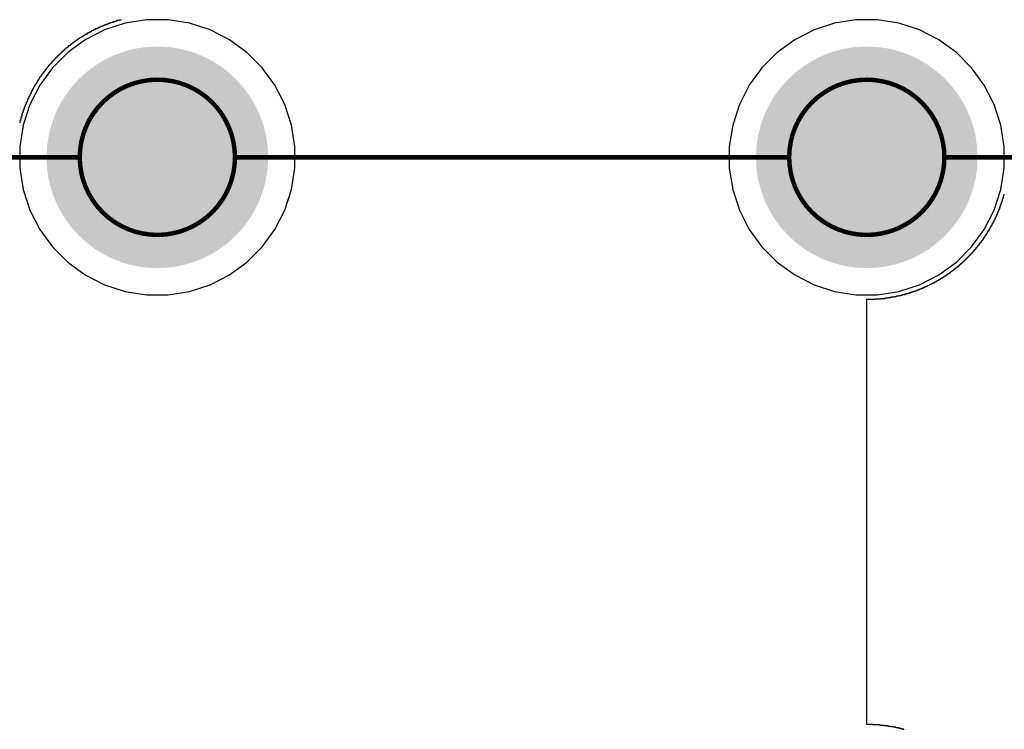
# Model space of a CAD drawing. Header units: inches. Extents: x 0 to 140, y 0 to 140.
# Tile 9 of 42: x 19 to 41, y 57 to 73. Entities that reach past the tile are written whole.
import ezdxf

# ---------------------------------------------------------------- set-up
doc = ezdxf.new("R2010")
doc.units = ezdxf.units.IN
for name, color, linetype in [('Board', 56, 'Continuous'), ('BOTTOM', 5, 'Continuous'), ('Bottom Solder', 6, 'Continuous'), ('Pad Holes', 156, 'Continuous'), ('TOP', 1, 'Continuous'), ('Top Solder', 216, 'Continuous')]:
    doc.layers.add(name, color=color, linetype=linetype)

msp = doc.modelspace()

# ---------------------------------------------------------------- hatches: boundary and pattern name
at = {"layer": 'BOTTOM'}
h = msp.add_hatch(color=5, dxfattribs=at)
edge = h.paths.add_edge_path()
edge.add_arc((22, 70), 1.5, 0, 360)
h = msp.add_hatch(color=5, dxfattribs=at)
edge = h.paths.add_edge_path()
edge.add_arc((38, 70), 1.5, 0, 360)
at = {"layer": 'Bottom Solder'}
h = msp.add_hatch(color=6, dxfattribs=at)
edge = h.paths.add_edge_path()
edge.add_arc((22, 70), 2.5, 0, 360)
h = msp.add_hatch(color=6, dxfattribs=at)
edge = h.paths.add_edge_path()
edge.add_arc((38, 70), 2.5, 0, 360)
at = {"layer": 'Pad Holes'}
h = msp.add_hatch(color=7, dxfattribs=at)
edge = h.paths.add_edge_path()
edge.add_arc((22, 70), 1.75, 0, 360)
h = msp.add_hatch(color=7, dxfattribs=at)
edge = h.paths.add_edge_path()
edge.add_arc((38, 70), 1.75, 0, 360)
at = {"layer": 'TOP'}
h = msp.add_hatch(color=1, dxfattribs=at)
edge = h.paths.add_edge_path()
edge.add_arc((22, 70), 1.5, 0, 360)
h = msp.add_hatch(color=1, dxfattribs=at)
edge = h.paths.add_edge_path()
edge.add_arc((38, 70), 1.5, 0, 360)
at = {"layer": 'Top Solder'}
h = msp.add_hatch(color=216, dxfattribs=at)
edge = h.paths.add_edge_path()
edge.add_arc((22, 70), 2.5, 0, 360)
h = msp.add_hatch(color=216, dxfattribs=at)
edge = h.paths.add_edge_path()
edge.add_arc((38, 70), 2.5, 0, 360)

# ---------------------------------------------------------------- linework, layer by layer
at = {"layer": 'Board'}
for points, const_width in [([(23.75, 70, 1), (20.25, 70, 1)], 0.1), ([(23.75, 70, 1), (20.25, 70, 1)], 0.1), ([(23.75, 70, 1), (20.25, 70, 1)], 0.1), ([(23.75, 70, 1), (20.25, 70, 1)], 0.1), ([(39.75, 70, 1), (36.25, 70, 1)], 0.1), ([(39.75, 70, 1), (36.25, 70, 1)], 0.1), ([(39.75, 70, 1), (36.25, 70, 1)], 0.1), ([(39.75, 70, 1), (36.25, 70, 1)], 0.1), ([(20.225, 70, 1), (20.275, 70, 1)], 0.05), ([(20.225, 70, 1), (20.275, 70, 1)], 0.05), ([(20.225, 70, 1), (20.275, 70, 1)], 0.05), ([(20.225, 70, 1), (20.275, 70, 1)], 0.05), ([(20.225, 70, 1), (20.275, 70, 1)], 0.05), ([(20.225, 70, 1), (20.275, 70, 1)], 0.05), ([(23.725, 70, 1), (23.775, 70, 1)], 0.05), ([(23.725, 70, 1), (23.775, 70, 1)], 0.05), ([(23.725, 70, 1), (23.775, 70, 1)], 0.05), ([(23.725, 70, 1), (23.775, 70, 1)], 0.05), ([(23.725, 70, 1), (23.775, 70, 1)], 0.05), ([(23.725, 70, 1), (23.775, 70, 1)], 0.05), ([(36.225, 70, 1), (36.275, 70, 1)], 0.05), ([(36.225, 70, 1), (36.275, 70, 1)], 0.05), ([(36.225, 70, 1), (36.275, 70, 1)], 0.05), ([(36.225, 70, 1), (36.275, 70, 1)], 0.05), ([(36.225, 70, 1), (36.275, 70, 1)], 0.05), ([(36.225, 70, 1), (36.275, 70, 1)], 0.05), ([(39.725, 70, 1), (39.775, 70, 1)], 0.05), ([(39.725, 70, 1), (39.775, 70, 1)], 0.05), ([(39.725, 70, 1), (39.775, 70, 1)], 0.05), ([(39.725, 70, 1), (39.775, 70, 1)], 0.05), ([(39.725, 70, 1), (39.775, 70, 1)], 0.05), ([(39.725, 70, 1), (39.775, 70, 1)], 0.05)]:
    msp.add_lwpolyline(points, format="xyb", close=True, dxfattribs=dict(at, const_width=const_width))
at = {"layer": 'Board', "const_width": 0.1}
for points in [[(7.75, 70), (20.25, 70)], [(7.75, 70), (20.25, 70)], [(23.75, 70), (36.25, 70)], [(23.75, 70), (36.25, 70)], [(39.75, 70), (52.25, 70)], [(39.75, 70), (52.25, 70)]]:
    msp.add_lwpolyline(points, dxfattribs=at)
at = {"layer": 'BOTTOM'}
for p, q in [((21.756, 73.1), (21.274, 73.023)), ((22.244, 73.1), (21.756, 73.1)), ((22.726, 73.023), (22.244, 73.1)), ((37.756, 73.1), (37.274, 73.023)), ((38.244, 73.1), (37.756, 73.1)), ((38.726, 73.023), (38.244, 73.1)), ((20.81, 72.873), (20.375, 72.651)), ((21.274, 73.023), (20.81, 72.873)), ((23.19, 72.873), (22.726, 73.023)), ((23.625, 72.651), (23.19, 72.873)), ((36.81, 72.873), (36.375, 72.651)), ((37.274, 73.023), (36.81, 72.873)), ((39.19, 72.873), (38.726, 73.023)), ((39.625, 72.651), (39.19, 72.873)), ((20.375, 72.651), (19.981, 72.364)), ((24.02, 72.364), (23.625, 72.651)), ((36.375, 72.651), (35.98, 72.364)), ((40.02, 72.364), (39.625, 72.651)), ((19.981, 72.364), (19.635, 72.019)), ((24.365, 72.019), (24.02, 72.364)), ((35.98, 72.364), (35.635, 72.019)), ((40.365, 72.019), (40.02, 72.364)), ((19.635, 72.019), (19.349, 71.624)), ((24.651, 71.624), (24.365, 72.019)), ((35.635, 72.019), (35.349, 71.624)), ((40.651, 71.624), (40.365, 72.019)), ((19.349, 71.624), (19.127, 71.19)), ((24.873, 71.19), (24.651, 71.624)), ((35.349, 71.624), (35.127, 71.19)), ((40.873, 71.19), (40.651, 71.624)), ((19.127, 71.19), (18.976, 70.726)), ((25.024, 70.726), (24.873, 71.19)), ((35.127, 71.19), (34.976, 70.726)), ((41.024, 70.726), (40.873, 71.19)), ((18.976, 70.726), (18.9, 70.244)), ((25.1, 70.244), (25.024, 70.726)), ((34.976, 70.726), (34.9, 70.244)), ((41.1, 70.244), (41.024, 70.726)), ((18.9, 70.244), (18.9, 69.756)), ((25.1, 69.756), (25.1, 70.244)), ((34.9, 70.244), (34.9, 69.756)), ((41.1, 69.756), (41.1, 70.244)), ((18.9, 69.756), (18.976, 69.274)), ((25.024, 69.274), (25.1, 69.756)), ((34.9, 69.756), (34.976, 69.274)), ((41.024, 69.274), (41.1, 69.756)), ((18.976, 69.274), (19.127, 68.81)), ((24.873, 68.81), (25.024, 69.274)), ((34.976, 69.274), (35.127, 68.81)), ((40.873, 68.81), (41.024, 69.274)), ((19.127, 68.81), (19.349, 68.375)), ((24.651, 68.375), (24.873, 68.81)), ((35.127, 68.81), (35.349, 68.375)), ((40.651, 68.375), (40.873, 68.81)), ((19.349, 68.375), (19.635, 67.98)), ((24.365, 67.98), (24.651, 68.375)), ((35.349, 68.375), (35.635, 67.98)), ((40.365, 67.98), (40.651, 68.375)), ((19.635, 67.98), (19.981, 67.635)), ((24.02, 67.635), (24.365, 67.98)), ((35.635, 67.98), (35.98, 67.635)), ((40.02, 67.635), (40.365, 67.98)), ((19.981, 67.635), (20.375, 67.348)), ((23.625, 67.348), (24.02, 67.635)), ((35.98, 67.635), (36.375, 67.348)), ((39.625, 67.348), (40.02, 67.635)), ((20.375, 67.348), (20.81, 67.127)), ((23.19, 67.127), (23.625, 67.348)), ((36.375, 67.348), (36.81, 67.127)), ((39.19, 67.127), (39.625, 67.348)), ((20.81, 67.127), (21.274, 66.976)), ((22.726, 66.976), (23.19, 67.127)), ((36.81, 67.127), (37.274, 66.976)), ((38.726, 66.976), (39.19, 67.127)), ((21.274, 66.976), (21.756, 66.9)), ((21.756, 66.9), (22.244, 66.9)), ((22.244, 66.9), (22.726, 66.976)), ((37.274, 66.976), (37.756, 66.9)), ((37.756, 66.9), (38.244, 66.9)), ((38.244, 66.9), (38.726, 66.976))]:
    msp.add_line(p, q, dxfattribs=at)
at = {"layer": 'Bottom Solder'}
for p, q in [((21.07, 73.064), (21.039, 73.064)), ((21.039, 73.064), (21.039, 73.053)), ((21.102, 73.074), (21.07, 73.074)), ((21.07, 73.074), (21.07, 73.064)), ((21.144, 73.085), (21.102, 73.085)), ((21.102, 73.085), (21.102, 73.074)), ((21.176, 73.095), (21.144, 73.095)), ((21.144, 73.095), (21.144, 73.085)), ((21.176, 73.106), (21.176, 73.095)), ((20.52, 72.841), (20.509, 72.841)), ((20.509, 72.841), (20.509, 72.831)), ((20.541, 72.852), (20.52, 72.852)), ((20.52, 72.852), (20.52, 72.841)), ((20.562, 72.863), (20.541, 72.863)), ((20.541, 72.863), (20.541, 72.852)), ((20.584, 72.873), (20.562, 72.873)), ((20.562, 72.873), (20.562, 72.863)), ((20.605, 72.884), (20.584, 72.884)), ((20.584, 72.884), (20.584, 72.873)), ((20.636, 72.894), (20.605, 72.894)), ((20.605, 72.894), (20.605, 72.884)), ((20.658, 72.905), (20.636, 72.905)), ((20.636, 72.905), (20.636, 72.894)), ((20.679, 72.916), (20.658, 72.916)), ((20.658, 72.916), (20.658, 72.905)), ((20.7, 72.926), (20.679, 72.926)), ((20.679, 72.926), (20.679, 72.916)), ((20.721, 72.937), (20.7, 72.937)), ((20.7, 72.937), (20.7, 72.926)), ((20.753, 72.947), (20.721, 72.947)), ((20.721, 72.947), (20.721, 72.937)), ((20.774, 72.958), (20.753, 72.958)), ((20.753, 72.958), (20.753, 72.947)), ((20.795, 72.968), (20.774, 72.968)), ((20.774, 72.968), (20.774, 72.958)), ((20.827, 72.979), (20.795, 72.979)), ((20.795, 72.979), (20.795, 72.968)), ((20.859, 72.99), (20.827, 72.99)), ((20.827, 72.99), (20.827, 72.979)), ((20.88, 73), (20.859, 73)), ((20.859, 73), (20.859, 72.99)), ((20.912, 73.011), (20.88, 73.011)), ((20.88, 73.011), (20.88, 73)), ((20.943, 73.021), (20.912, 73.021)), ((20.912, 73.021), (20.912, 73.011)), ((20.975, 73.032), (20.943, 73.032)), ((20.943, 73.032), (20.943, 73.021)), ((21.007, 73.043), (20.975, 73.043)), ((20.975, 73.043), (20.975, 73.032)), ((21.039, 73.053), (21.007, 73.053)), ((21.007, 73.053), (21.007, 73.043)), ((20.16, 72.619), (20.15, 72.619)), ((20.15, 72.619), (20.15, 72.609)), ((20.171, 72.63), (20.16, 72.63)), ((20.16, 72.63), (20.16, 72.619)), ((20.192, 72.64), (20.171, 72.64)), ((20.171, 72.64), (20.171, 72.63)), ((20.203, 72.651), (20.192, 72.651)), ((20.192, 72.651), (20.192, 72.64)), ((20.224, 72.662), (20.203, 72.662)), ((20.203, 72.662), (20.203, 72.651)), ((20.234, 72.672), (20.224, 72.672)), ((20.224, 72.672), (20.224, 72.662)), ((20.256, 72.683), (20.234, 72.683)), ((20.234, 72.683), (20.234, 72.672)), ((20.266, 72.693), (20.256, 72.693)), ((20.256, 72.693), (20.256, 72.683)), ((20.287, 72.704), (20.266, 72.704)), ((20.266, 72.704), (20.266, 72.693)), ((20.308, 72.715), (20.287, 72.715)), ((20.287, 72.715), (20.287, 72.704)), ((20.319, 72.725), (20.308, 72.725)), ((20.308, 72.725), (20.308, 72.715)), ((20.34, 72.736), (20.319, 72.736)), ((20.319, 72.736), (20.319, 72.725)), ((20.351, 72.746), (20.34, 72.746)), ((20.34, 72.746), (20.34, 72.736)), ((20.372, 72.757), (20.351, 72.757)), ((20.351, 72.757), (20.351, 72.746)), ((20.393, 72.767), (20.372, 72.767)), ((20.372, 72.767), (20.372, 72.757)), ((20.414, 72.778), (20.393, 72.778)), ((20.393, 72.778), (20.393, 72.767)), ((20.425, 72.789), (20.414, 72.789)), ((20.414, 72.789), (20.414, 72.778)), ((20.446, 72.799), (20.425, 72.799)), ((20.425, 72.799), (20.425, 72.789)), ((20.467, 72.81), (20.446, 72.81)), ((20.446, 72.81), (20.446, 72.799)), ((20.488, 72.82), (20.467, 72.82)), ((20.467, 72.82), (20.467, 72.81)), ((20.509, 72.831), (20.488, 72.831)), ((20.488, 72.831), (20.488, 72.82)), ((19.875, 72.397), (19.864, 72.397)), ((19.864, 72.397), (19.864, 72.386)), ((19.896, 72.408), (19.875, 72.408)), ((19.875, 72.408), (19.875, 72.397)), ((19.906, 72.418), (19.896, 72.418)), ((19.896, 72.418), (19.896, 72.408)), ((19.917, 72.429), (19.906, 72.429)), ((19.906, 72.429), (19.906, 72.418)), ((19.927, 72.439), (19.917, 72.439)), ((19.917, 72.439), (19.917, 72.429)), ((19.938, 72.45), (19.927, 72.45)), ((19.927, 72.45), (19.927, 72.439)), ((19.949, 72.461), (19.938, 72.461)), ((19.938, 72.461), (19.938, 72.45)), ((19.97, 72.471), (19.949, 72.471)), ((19.949, 72.471), (19.949, 72.461)), ((19.98, 72.482), (19.97, 72.482)), ((19.97, 72.482), (19.97, 72.471)), ((19.991, 72.492), (19.98, 72.492)), ((19.98, 72.492), (19.98, 72.482)), ((20.002, 72.503), (19.991, 72.503)), ((19.991, 72.503), (19.991, 72.492)), ((20.023, 72.513), (20.002, 72.513)), ((20.002, 72.513), (20.002, 72.503)), ((20.033, 72.524), (20.023, 72.524)), ((20.023, 72.524), (20.023, 72.513)), ((20.044, 72.535), (20.033, 72.535)), ((20.033, 72.535), (20.033, 72.524)), ((20.054, 72.545), (20.044, 72.545)), ((20.044, 72.545), (20.044, 72.535)), ((20.076, 72.556), (20.054, 72.556)), ((20.054, 72.556), (20.054, 72.545)), ((20.086, 72.566), (20.076, 72.566)), ((20.076, 72.566), (20.076, 72.556)), ((20.097, 72.577), (20.086, 72.577)), ((20.086, 72.577), (20.086, 72.566)), ((20.118, 72.588), (20.097, 72.588)), ((20.097, 72.588), (20.097, 72.577)), ((20.129, 72.598), (20.118, 72.598)), ((20.118, 72.598), (20.118, 72.588)), ((20.15, 72.609), (20.129, 72.609)), ((20.129, 72.609), (20.129, 72.598)), ((19.652, 72.175), (19.642, 72.175)), ((19.642, 72.175), (19.642, 72.164)), ((19.663, 72.185), (19.652, 72.185)), ((19.652, 72.185), (19.652, 72.175)), ((19.673, 72.196), (19.663, 72.196)), ((19.663, 72.196), (19.663, 72.185)), ((19.684, 72.207), (19.673, 72.207)), ((19.673, 72.207), (19.673, 72.196)), ((19.695, 72.217), (19.684, 72.217)), ((19.684, 72.217), (19.684, 72.207)), ((19.705, 72.228), (19.695, 72.228)), ((19.695, 72.228), (19.695, 72.217)), ((19.716, 72.238), (19.705, 72.238)), ((19.705, 72.238), (19.705, 72.228)), ((19.726, 72.249), (19.716, 72.249)), ((19.716, 72.249), (19.716, 72.238)), ((19.737, 72.259), (19.726, 72.259)), ((19.726, 72.259), (19.726, 72.249)), ((19.748, 72.27), (19.737, 72.27)), ((19.737, 72.27), (19.737, 72.259)), ((19.758, 72.281), (19.748, 72.281)), ((19.748, 72.281), (19.748, 72.27)), ((19.769, 72.291), (19.758, 72.291)), ((19.758, 72.291), (19.758, 72.281)), ((19.779, 72.302), (19.769, 72.302)), ((19.769, 72.302), (19.769, 72.291)), ((19.79, 72.312), (19.779, 72.312)), ((19.779, 72.312), (19.779, 72.302)), ((19.8, 72.323), (19.79, 72.323)), ((19.79, 72.323), (19.79, 72.312)), ((19.811, 72.334), (19.8, 72.334)), ((19.8, 72.334), (19.8, 72.323)), ((19.822, 72.344), (19.811, 72.344)), ((19.811, 72.344), (19.811, 72.334)), ((19.832, 72.355), (19.822, 72.355)), ((19.822, 72.355), (19.822, 72.344)), ((19.843, 72.365), (19.832, 72.365)), ((19.832, 72.365), (19.832, 72.355)), ((19.853, 72.376), (19.843, 72.376)), ((19.843, 72.376), (19.843, 72.365)), ((19.864, 72.386), (19.853, 72.386)), ((19.853, 72.386), (19.853, 72.376)), ((19.472, 71.963), (19.462, 71.963)), ((19.462, 71.963), (19.462, 71.942)), ((19.483, 71.974), (19.472, 71.974)), ((19.472, 71.974), (19.472, 71.963)), ((19.494, 71.984), (19.483, 71.984)), ((19.483, 71.984), (19.483, 71.974)), ((19.504, 72.005), (19.494, 72.005)), ((19.494, 72.005), (19.494, 71.984)), ((19.515, 72.016), (19.504, 72.016)), ((19.504, 72.016), (19.504, 72.005)), ((19.525, 72.027), (19.515, 72.027)), ((19.515, 72.027), (19.515, 72.016)), ((19.536, 72.037), (19.525, 72.037)), ((19.525, 72.037), (19.525, 72.027)), ((19.546, 72.058), (19.536, 72.058)), ((19.536, 72.058), (19.536, 72.037)), ((19.557, 72.069), (19.546, 72.069)), ((19.546, 72.069), (19.546, 72.058)), ((19.568, 72.08), (19.557, 72.08)), ((19.557, 72.08), (19.557, 72.069)), ((19.578, 72.09), (19.568, 72.09)), ((19.568, 72.09), (19.568, 72.08)), ((19.589, 72.101), (19.578, 72.101)), ((19.578, 72.101), (19.578, 72.09)), ((19.599, 72.111), (19.589, 72.111)), ((19.589, 72.111), (19.589, 72.101)), ((19.61, 72.122), (19.599, 72.122)), ((19.599, 72.122), (19.599, 72.111)), ((19.621, 72.143), (19.61, 72.143)), ((19.61, 72.143), (19.61, 72.122)), ((19.631, 72.154), (19.621, 72.154)), ((19.621, 72.154), (19.621, 72.143)), ((19.642, 72.164), (19.631, 72.164)), ((19.631, 72.164), (19.631, 72.154)), ((19.314, 71.741), (19.303, 71.741)), ((19.303, 71.741), (19.303, 71.72)), ((19.324, 71.751), (19.314, 71.751)), ((19.314, 71.751), (19.314, 71.741)), ((19.335, 71.773), (19.324, 71.773)), ((19.324, 71.773), (19.324, 71.751)), ((19.345, 71.783), (19.335, 71.783)), ((19.335, 71.783), (19.335, 71.773)), ((19.356, 71.804), (19.345, 71.804)), ((19.345, 71.804), (19.345, 71.783)), ((19.367, 71.815), (19.356, 71.815)), ((19.356, 71.815), (19.356, 71.804)), ((19.377, 71.826), (19.367, 71.826)), ((19.367, 71.826), (19.367, 71.815)), ((19.388, 71.847), (19.377, 71.847)), ((19.377, 71.847), (19.377, 71.826)), ((19.398, 71.857), (19.388, 71.857)), ((19.388, 71.857), (19.388, 71.847)), ((19.409, 71.878), (19.398, 71.878)), ((19.398, 71.878), (19.398, 71.857)), ((19.419, 71.889), (19.409, 71.889)), ((19.409, 71.889), (19.409, 71.878)), ((19.43, 71.9), (19.419, 71.9)), ((19.419, 71.9), (19.419, 71.889)), ((19.441, 71.921), (19.43, 71.921)), ((19.43, 71.921), (19.43, 71.9)), ((19.451, 71.931), (19.441, 71.931)), ((19.441, 71.931), (19.441, 71.921)), ((19.462, 71.942), (19.451, 71.942)), ((19.451, 71.942), (19.451, 71.931)), ((19.187, 71.519), (19.176, 71.519)), ((19.176, 71.519), (19.176, 71.497)), ((19.197, 71.54), (19.187, 71.54)), ((19.187, 71.54), (19.187, 71.519)), ((19.208, 71.561), (19.197, 71.561)), ((19.197, 71.561), (19.197, 71.54)), ((19.218, 71.582), (19.208, 71.582)), ((19.208, 71.582), (19.208, 71.561)), ((19.229, 71.593), (19.218, 71.593)), ((19.218, 71.593), (19.218, 71.582)), ((19.24, 71.614), (19.229, 71.614)), ((19.229, 71.614), (19.229, 71.593)), ((19.25, 71.635), (19.24, 71.635)), ((19.24, 71.635), (19.24, 71.614)), ((19.261, 71.646), (19.25, 71.646)), ((19.25, 71.646), (19.25, 71.635)), ((19.271, 71.667), (19.261, 71.667)), ((19.261, 71.667), (19.261, 71.646)), ((19.282, 71.688), (19.271, 71.688)), ((19.271, 71.688), (19.271, 71.667)), ((19.292, 71.699), (19.282, 71.699)), ((19.282, 71.699), (19.282, 71.688)), ((19.303, 71.72), (19.292, 71.72)), ((19.292, 71.72), (19.292, 71.699)), ((19.081, 71.307), (19.07, 71.307)), ((19.07, 71.307), (19.07, 71.275)), ((19.091, 71.328), (19.081, 71.328)), ((19.081, 71.328), (19.081, 71.307)), ((19.102, 71.349), (19.091, 71.349)), ((19.091, 71.349), (19.091, 71.328)), ((19.113, 71.37), (19.102, 71.37)), ((19.102, 71.37), (19.102, 71.349)), ((19.123, 71.392), (19.113, 71.392)), ((19.113, 71.392), (19.113, 71.37)), ((19.134, 71.413), (19.123, 71.413)), ((19.123, 71.413), (19.123, 71.392)), ((19.144, 71.434), (19.134, 71.434)), ((19.134, 71.434), (19.134, 71.413)), ((19.155, 71.455), (19.144, 71.455)), ((19.144, 71.455), (19.144, 71.434)), ((19.165, 71.476), (19.155, 71.476)), ((19.155, 71.476), (19.155, 71.455)), ((19.176, 71.497), (19.165, 71.497)), ((19.165, 71.497), (19.165, 71.476)), ((18.986, 71.064), (18.975, 71.064)), ((18.975, 71.064), (18.975, 71.032)), ((18.996, 71.095), (18.986, 71.095)), ((18.986, 71.095), (18.986, 71.064)), ((19.007, 71.127), (18.996, 71.127)), ((18.996, 71.127), (18.996, 71.095)), ((19.017, 71.148), (19.007, 71.148)), ((19.007, 71.148), (19.007, 71.127)), ((19.028, 71.18), (19.017, 71.18)), ((19.017, 71.18), (19.017, 71.148)), ((19.038, 71.201), (19.028, 71.201)), ((19.028, 71.201), (19.028, 71.18)), ((19.049, 71.233), (19.038, 71.233)), ((19.038, 71.233), (19.038, 71.201)), ((19.06, 71.254), (19.049, 71.254)), ((19.049, 71.254), (19.049, 71.233)), ((19.07, 71.275), (19.06, 71.275)), ((19.06, 71.275), (19.06, 71.254)), ((18.922, 70.863), (18.911, 70.863)), ((18.911, 70.863), (18.911, 70.82)), ((18.933, 70.894), (18.922, 70.894)), ((18.922, 70.894), (18.922, 70.863)), ((18.943, 70.937), (18.933, 70.937)), ((18.933, 70.937), (18.933, 70.894)), ((18.954, 70.968), (18.943, 70.968)), ((18.943, 70.968), (18.943, 70.937)), ((18.964, 71), (18.954, 71)), ((18.954, 71), (18.954, 70.968)), ((18.975, 71.032), (18.964, 71.032)), ((18.964, 71.032), (18.964, 71)), ((18.901, 70.778), (18.89, 70.778)), ((18.911, 70.82), (18.901, 70.82)), ((18.901, 70.82), (18.901, 70.778)), ((41.072, 69.053), (41.072, 69.085)), ((41.072, 69.085), (41.082, 69.085)), ((41.082, 69.085), (41.082, 69.127)), ((41.082, 69.127), (41.093, 69.127)), ((41.093, 69.127), (41.093, 69.159)), ((41.093, 69.159), (41.104, 69.159)), ((40.987, 68.809), (40.987, 68.841)), ((40.987, 68.841), (40.998, 68.841)), ((40.998, 68.841), (40.998, 68.873)), ((40.998, 68.873), (41.008, 68.873)), ((41.008, 68.873), (41.008, 68.894)), ((41.008, 68.894), (41.019, 68.894)), ((41.019, 68.894), (41.019, 68.926)), ((41.019, 68.926), (41.03, 68.926)), ((41.03, 68.926), (41.03, 68.958)), ((41.03, 68.958), (41.04, 68.958)), ((41.04, 68.958), (41.04, 68.989)), ((41.04, 68.989), (41.051, 68.989)), ((41.051, 68.989), (41.051, 69.021)), ((41.051, 69.021), (41.061, 69.021)), ((41.061, 69.021), (41.061, 69.053)), ((41.061, 69.053), (41.072, 69.053)), ((40.892, 68.598), (40.892, 68.619)), ((40.892, 68.619), (40.903, 68.619)), ((40.903, 68.619), (40.903, 68.64)), ((40.903, 68.64), (40.913, 68.64)), ((40.913, 68.64), (40.913, 68.661)), ((40.913, 68.661), (40.924, 68.661)), ((40.924, 68.661), (40.924, 68.693)), ((40.924, 68.693), (40.934, 68.693)), ((40.934, 68.693), (40.934, 68.714)), ((40.934, 68.714), (40.945, 68.714)), ((40.945, 68.714), (40.945, 68.735)), ((40.945, 68.735), (40.955, 68.735)), ((40.955, 68.735), (40.955, 68.757)), ((40.955, 68.757), (40.966, 68.757)), ((40.966, 68.757), (40.966, 68.788)), ((40.966, 68.788), (40.977, 68.788)), ((40.977, 68.788), (40.977, 68.809)), ((40.977, 68.809), (40.987, 68.809)), ((40.776, 68.386), (40.776, 68.397)), ((40.776, 68.397), (40.786, 68.397)), ((40.786, 68.397), (40.786, 68.418)), ((40.786, 68.418), (40.797, 68.418)), ((40.797, 68.418), (40.797, 68.439)), ((40.797, 68.439), (40.807, 68.439)), ((40.807, 68.439), (40.807, 68.46)), ((40.807, 68.46), (40.818, 68.46)), ((40.818, 68.46), (40.818, 68.471)), ((40.818, 68.471), (40.828, 68.471)), ((40.828, 68.471), (40.828, 68.492)), ((40.828, 68.492), (40.839, 68.492)), ((40.839, 68.492), (40.839, 68.513)), ((40.839, 68.513), (40.85, 68.513)), ((40.85, 68.513), (40.85, 68.534)), ((40.85, 68.534), (40.86, 68.534)), ((40.86, 68.534), (40.86, 68.555)), ((40.86, 68.555), (40.871, 68.555)), ((40.871, 68.555), (40.871, 68.577)), ((40.871, 68.577), (40.881, 68.577)), ((40.881, 68.577), (40.881, 68.598)), ((40.881, 68.598), (40.892, 68.598)), ((40.638, 68.164), (40.638, 68.185)), ((40.638, 68.185), (40.649, 68.185)), ((40.649, 68.185), (40.649, 68.196)), ((40.649, 68.196), (40.659, 68.196)), ((40.659, 68.196), (40.659, 68.217)), ((40.659, 68.217), (40.67, 68.217)), ((40.67, 68.217), (40.67, 68.227)), ((40.67, 68.227), (40.68, 68.227)), ((40.68, 68.227), (40.68, 68.249)), ((40.68, 68.249), (40.691, 68.249)), ((40.691, 68.249), (40.691, 68.259)), ((40.691, 68.259), (40.701, 68.259)), ((40.701, 68.259), (40.701, 68.28)), ((40.701, 68.28), (40.712, 68.28)), ((40.712, 68.28), (40.712, 68.291)), ((40.712, 68.291), (40.723, 68.291)), ((40.723, 68.291), (40.723, 68.312)), ((40.723, 68.312), (40.733, 68.312)), ((40.733, 68.312), (40.733, 68.333)), ((40.733, 68.333), (40.744, 68.333)), ((40.744, 68.333), (40.744, 68.344)), ((40.744, 68.344), (40.754, 68.344)), ((40.754, 68.344), (40.754, 68.365)), ((40.754, 68.365), (40.765, 68.365)), ((40.765, 68.365), (40.765, 68.386)), ((40.765, 68.386), (40.776, 68.386)), ((40.469, 67.942), (40.469, 67.963)), ((40.469, 67.963), (40.479, 67.963)), ((40.479, 67.963), (40.479, 67.973)), ((40.479, 67.973), (40.49, 67.973)), ((40.49, 67.973), (40.49, 67.984)), ((40.49, 67.984), (40.5, 67.984)), ((40.5, 67.984), (40.5, 67.995)), ((40.5, 67.995), (40.511, 67.995)), ((40.511, 67.995), (40.511, 68.016)), ((40.511, 68.016), (40.522, 68.016)), ((40.522, 68.016), (40.522, 68.026)), ((40.522, 68.026), (40.532, 68.026)), ((40.532, 68.026), (40.532, 68.037)), ((40.532, 68.037), (40.543, 68.037)), ((40.543, 68.037), (40.543, 68.047)), ((40.543, 68.047), (40.553, 68.047)), ((40.553, 68.047), (40.553, 68.069)), ((40.553, 68.069), (40.564, 68.069)), ((40.564, 68.069), (40.564, 68.079)), ((40.564, 68.079), (40.575, 68.079)), ((40.575, 68.079), (40.575, 68.09)), ((40.575, 68.09), (40.585, 68.09)), ((40.585, 68.09), (40.585, 68.111)), ((40.585, 68.111), (40.596, 68.111)), ((40.596, 68.111), (40.596, 68.122)), ((40.596, 68.122), (40.606, 68.122)), ((40.606, 68.122), (40.606, 68.132)), ((40.606, 68.132), (40.617, 68.132)), ((40.617, 68.132), (40.617, 68.153)), ((40.617, 68.153), (40.627, 68.153)), ((40.627, 68.153), (40.627, 68.164)), ((40.627, 68.164), (40.638, 68.164)), ((40.268, 67.73), (40.268, 67.741)), ((40.268, 67.741), (40.278, 67.741)), ((40.278, 67.741), (40.278, 67.751)), ((40.278, 67.751), (40.289, 67.751)), ((40.289, 67.751), (40.289, 67.762)), ((40.289, 67.762), (40.299, 67.762)), ((40.299, 67.762), (40.299, 67.772)), ((40.299, 67.772), (40.31, 67.772)), ((40.31, 67.772), (40.31, 67.783)), ((40.31, 67.783), (40.321, 67.783)), ((40.321, 67.783), (40.321, 67.793)), ((40.321, 67.793), (40.331, 67.793)), ((40.331, 67.793), (40.331, 67.804)), ((40.331, 67.804), (40.342, 67.804)), ((40.342, 67.804), (40.342, 67.815)), ((40.342, 67.815), (40.352, 67.815)), ((40.352, 67.815), (40.352, 67.825)), ((40.352, 67.825), (40.363, 67.825)), ((40.363, 67.825), (40.363, 67.836)), ((40.363, 67.836), (40.373, 67.836)), ((40.373, 67.836), (40.373, 67.846)), ((40.373, 67.846), (40.384, 67.846)), ((40.384, 67.846), (40.384, 67.857)), ((40.384, 67.857), (40.395, 67.857)), ((40.395, 67.857), (40.395, 67.868)), ((40.395, 67.868), (40.405, 67.868)), ((40.405, 67.868), (40.405, 67.889)), ((40.405, 67.889), (40.416, 67.889)), ((40.416, 67.889), (40.416, 67.899)), ((40.416, 67.899), (40.426, 67.899)), ((40.426, 67.899), (40.426, 67.91)), ((40.426, 67.91), (40.437, 67.91)), ((40.437, 67.91), (40.437, 67.92)), ((40.437, 67.92), (40.448, 67.92)), ((40.448, 67.92), (40.448, 67.931)), ((40.448, 67.931), (40.458, 67.931)), ((40.458, 67.931), (40.458, 67.942)), ((40.458, 67.942), (40.469, 67.942)), ((40.024, 67.508), (40.024, 67.518)), ((40.024, 67.518), (40.035, 67.518)), ((40.035, 67.518), (40.035, 67.529)), ((40.035, 67.529), (40.045, 67.529)), ((40.045, 67.529), (40.045, 67.54)), ((40.045, 67.54), (40.067, 67.54)), ((40.067, 67.54), (40.067, 67.55)), ((40.067, 67.55), (40.077, 67.55)), ((40.077, 67.55), (40.077, 67.561)), ((40.077, 67.561), (40.088, 67.561)), ((40.088, 67.561), (40.088, 67.571)), ((40.088, 67.571), (40.098, 67.571)), ((40.098, 67.571), (40.098, 67.582)), ((40.098, 67.582), (40.109, 67.582)), ((40.109, 67.582), (40.109, 67.592)), ((40.109, 67.592), (40.119, 67.592)), ((40.119, 67.592), (40.119, 67.603)), ((40.119, 67.603), (40.141, 67.603)), ((40.141, 67.603), (40.141, 67.614)), ((40.141, 67.614), (40.151, 67.614)), ((40.151, 67.614), (40.151, 67.624)), ((40.151, 67.624), (40.162, 67.624)), ((40.162, 67.624), (40.162, 67.635)), ((40.162, 67.635), (40.172, 67.635)), ((40.172, 67.635), (40.172, 67.645)), ((40.172, 67.645), (40.183, 67.645)), ((40.183, 67.645), (40.183, 67.656)), ((40.183, 67.656), (40.194, 67.656)), ((40.194, 67.656), (40.194, 67.667)), ((40.194, 67.667), (40.204, 67.667)), ((40.204, 67.667), (40.204, 67.677)), ((40.204, 67.677), (40.215, 67.677)), ((40.215, 67.677), (40.215, 67.688)), ((40.215, 67.688), (40.225, 67.688)), ((40.225, 67.688), (40.225, 67.698)), ((40.225, 67.698), (40.236, 67.698)), ((40.236, 67.698), (40.236, 67.709)), ((40.236, 67.709), (40.246, 67.709)), ((40.246, 67.709), (40.246, 67.719)), ((40.246, 67.719), (40.257, 67.719)), ((40.257, 67.719), (40.257, 67.73)), ((40.257, 67.73), (40.268, 67.73)), ((39.717, 67.286), (39.717, 67.296)), ((39.717, 67.296), (39.728, 67.296)), ((39.728, 67.296), (39.728, 67.307)), ((39.728, 67.307), (39.749, 67.307)), ((39.749, 67.307), (39.749, 67.317)), ((39.749, 67.317), (39.76, 67.317)), ((39.76, 67.317), (39.76, 67.328)), ((39.76, 67.328), (39.781, 67.328)), ((39.781, 67.328), (39.781, 67.338)), ((39.781, 67.338), (39.791, 67.338)), ((39.791, 67.338), (39.791, 67.349)), ((39.791, 67.349), (39.813, 67.349)), ((39.813, 67.349), (39.813, 67.36)), ((39.813, 67.36), (39.823, 67.36)), ((39.823, 67.36), (39.823, 67.37)), ((39.823, 67.37), (39.844, 67.37)), ((39.844, 67.37), (39.844, 67.381)), ((39.844, 67.381), (39.855, 67.381)), ((39.855, 67.381), (39.855, 67.391)), ((39.855, 67.391), (39.876, 67.391)), ((39.876, 67.391), (39.876, 67.402)), ((39.876, 67.402), (39.887, 67.402)), ((39.887, 67.402), (39.887, 67.413)), ((39.887, 67.413), (39.897, 67.413)), ((39.897, 67.413), (39.897, 67.423)), ((39.897, 67.423), (39.918, 67.423)), ((39.918, 67.423), (39.918, 67.434)), ((39.918, 67.434), (39.929, 67.434)), ((39.929, 67.434), (39.929, 67.444)), ((39.929, 67.444), (39.94, 67.444)), ((39.94, 67.444), (39.94, 67.455)), ((39.94, 67.455), (39.961, 67.455)), ((39.961, 67.455), (39.961, 67.465)), ((39.961, 67.465), (39.971, 67.465)), ((39.971, 67.465), (39.971, 67.476)), ((39.971, 67.476), (39.982, 67.476)), ((39.982, 67.476), (39.982, 67.487)), ((39.982, 67.487), (39.992, 67.487)), ((39.992, 67.487), (39.992, 67.497)), ((39.992, 67.497), (40.014, 67.497)), ((40.014, 67.497), (40.014, 67.508)), ((40.014, 67.508), (40.024, 67.508)), ((39.294, 67.063), (39.294, 67.074)), ((39.294, 67.074), (39.315, 67.074)), ((39.315, 67.074), (39.315, 67.084)), ((39.315, 67.084), (39.347, 67.084)), ((39.347, 67.084), (39.347, 67.095)), ((39.347, 67.095), (39.368, 67.095)), ((39.368, 67.095), (39.368, 67.106)), ((39.368, 67.106), (39.389, 67.106)), ((39.389, 67.106), (39.389, 67.116)), ((39.389, 67.116), (39.41, 67.116)), ((39.41, 67.116), (39.41, 67.127)), ((39.41, 67.127), (39.432, 67.127)), ((39.432, 67.127), (39.432, 67.137)), ((39.432, 67.137), (39.453, 67.137)), ((39.453, 67.137), (39.453, 67.148)), ((39.453, 67.148), (39.474, 67.148)), ((39.474, 67.148), (39.474, 67.159)), ((39.474, 67.159), (39.495, 67.159)), ((39.495, 67.159), (39.495, 67.169)), ((39.495, 67.169), (39.516, 67.169)), ((39.516, 67.169), (39.516, 67.18)), ((39.516, 67.18), (39.537, 67.18)), ((39.537, 67.18), (39.537, 67.19)), ((39.537, 67.19), (39.548, 67.19)), ((39.548, 67.19), (39.548, 67.201)), ((39.548, 67.201), (39.569, 67.201)), ((39.569, 67.201), (39.569, 67.211)), ((39.569, 67.211), (39.59, 67.211)), ((39.59, 67.211), (39.59, 67.222)), ((39.59, 67.222), (39.611, 67.222)), ((39.611, 67.222), (39.611, 67.233)), ((39.611, 67.233), (39.622, 67.233)), ((39.622, 67.233), (39.622, 67.243)), ((39.622, 67.243), (39.643, 67.243)), ((39.643, 67.243), (39.643, 67.254)), ((39.643, 67.254), (39.664, 67.254)), ((39.664, 67.254), (39.664, 67.264)), ((39.664, 67.264), (39.675, 67.264)), ((39.675, 67.264), (39.675, 67.275)), ((39.675, 67.275), (39.696, 67.275)), ((39.696, 67.275), (39.696, 67.286)), ((39.696, 67.286), (39.717, 67.286)), ((38.553, 66.841), (38.553, 66.852)), ((38.553, 66.852), (38.617, 66.852)), ((38.617, 66.852), (38.617, 66.862)), ((38.617, 66.862), (38.67, 66.862)), ((38.67, 66.862), (38.67, 66.873)), ((38.67, 66.873), (38.723, 66.873)), ((38.723, 66.873), (38.723, 66.883)), ((38.723, 66.883), (38.765, 66.883)), ((38.765, 66.883), (38.765, 66.894)), ((38.765, 66.894), (38.807, 66.894)), ((38.807, 66.894), (38.807, 66.905)), ((38.807, 66.905), (38.85, 66.905)), ((38.85, 66.905), (38.85, 66.915)), ((38.85, 66.915), (38.881, 66.915)), ((38.881, 66.915), (38.881, 66.926)), ((38.881, 66.926), (38.924, 66.926)), ((38.924, 66.926), (38.924, 66.936)), ((38.924, 66.936), (38.955, 66.936)), ((38.955, 66.936), (38.955, 66.947)), ((38.955, 66.947), (38.987, 66.947)), ((38.987, 66.947), (38.987, 66.957)), ((38.987, 66.957), (39.019, 66.957)), ((39.019, 66.957), (39.019, 66.968)), ((39.019, 66.968), (39.051, 66.968)), ((39.051, 66.968), (39.051, 66.979)), ((39.051, 66.979), (39.082, 66.979)), ((39.082, 66.979), (39.082, 66.989)), ((39.082, 66.989), (39.114, 66.989)), ((39.114, 66.989), (39.114, 67)), ((39.114, 67), (39.135, 67)), ((39.135, 67), (39.135, 67.01)), ((39.135, 67.01), (39.167, 67.01)), ((39.167, 67.01), (39.167, 67.021)), ((39.167, 67.021), (39.199, 67.021)), ((39.199, 67.021), (39.199, 67.032)), ((39.199, 67.032), (39.22, 67.032)), ((39.22, 67.032), (39.22, 67.042)), ((39.22, 67.042), (39.252, 67.042)), ((39.252, 67.042), (39.252, 67.053)), ((39.252, 67.053), (39.273, 67.053)), ((39.273, 67.053), (39.273, 67.063)), ((39.273, 67.063), (39.294, 67.063)), ((38.003, 57.211), (38.003, 66.799)), ((38.003, 66.799), (38.183, 66.799)), ((38.183, 66.799), (38.183, 66.809)), ((38.183, 66.809), (38.32, 66.809)), ((38.32, 66.809), (38.32, 66.82)), ((38.32, 66.82), (38.416, 66.82)), ((38.416, 66.82), (38.416, 66.83)), ((38.416, 66.83), (38.49, 66.83)), ((38.49, 66.83), (38.49, 66.841)), ((38.49, 66.841), (38.553, 66.841)), ((38.13, 57.211), (38.003, 57.211)), ((38.13, 57.2), (38.13, 57.211)), ((38.299, 57.2), (38.13, 57.2)), ((38.299, 57.19), (38.299, 57.2)), ((38.394, 57.19), (38.299, 57.19)), ((38.394, 57.179), (38.394, 57.19)), ((38.479, 57.179), (38.394, 57.179)), ((38.479, 57.168), (38.479, 57.179)), ((38.543, 57.168), (38.479, 57.168)), ((38.543, 57.158), (38.543, 57.168)), ((38.606, 57.158), (38.543, 57.158)), ((38.606, 57.147), (38.606, 57.158)), ((38.659, 57.147), (38.606, 57.147)), ((38.659, 57.137), (38.659, 57.147)), ((38.712, 57.137), (38.659, 57.137)), ((38.712, 57.126), (38.712, 57.137)), ((38.754, 57.126), (38.712, 57.126)), ((38.754, 57.115), (38.754, 57.126)), ((38.797, 57.115), (38.754, 57.115)), ((38.797, 57.105), (38.797, 57.115)), ((38.839, 57.105), (38.797, 57.105)), ((38.839, 57.094), (38.839, 57.105))]:
    msp.add_line(p, q, dxfattribs=at)
at = {"layer": 'TOP'}
for p, q in [((21.756, 73.1), (21.274, 73.023)), ((22.244, 73.1), (21.756, 73.1)), ((22.726, 73.023), (22.244, 73.1)), ((37.756, 73.1), (37.274, 73.023)), ((38.244, 73.1), (37.756, 73.1)), ((38.726, 73.023), (38.244, 73.1)), ((20.81, 72.873), (20.375, 72.651)), ((21.274, 73.023), (20.81, 72.873)), ((23.19, 72.873), (22.726, 73.023)), ((23.625, 72.651), (23.19, 72.873)), ((36.81, 72.873), (36.375, 72.651)), ((37.274, 73.023), (36.81, 72.873)), ((39.19, 72.873), (38.726, 73.023)), ((39.625, 72.651), (39.19, 72.873)), ((20.375, 72.651), (19.981, 72.364)), ((24.02, 72.364), (23.625, 72.651)), ((36.375, 72.651), (35.98, 72.364)), ((40.02, 72.364), (39.625, 72.651)), ((19.981, 72.364), (19.635, 72.019)), ((24.365, 72.019), (24.02, 72.364)), ((35.98, 72.364), (35.635, 72.019)), ((40.365, 72.019), (40.02, 72.364)), ((19.635, 72.019), (19.349, 71.624)), ((24.651, 71.624), (24.365, 72.019)), ((35.635, 72.019), (35.349, 71.624)), ((40.651, 71.624), (40.365, 72.019)), ((19.349, 71.624), (19.127, 71.19)), ((24.873, 71.19), (24.651, 71.624)), ((35.349, 71.624), (35.127, 71.19)), ((40.873, 71.19), (40.651, 71.624)), ((19.127, 71.19), (18.976, 70.726)), ((25.024, 70.726), (24.873, 71.19)), ((35.127, 71.19), (34.976, 70.726)), ((41.024, 70.726), (40.873, 71.19)), ((18.976, 70.726), (18.9, 70.244)), ((25.1, 70.244), (25.024, 70.726)), ((34.976, 70.726), (34.9, 70.244)), ((41.1, 70.244), (41.024, 70.726)), ((18.9, 70.244), (18.9, 69.756)), ((25.1, 69.756), (25.1, 70.244)), ((34.9, 70.244), (34.9, 69.756)), ((41.1, 69.756), (41.1, 70.244)), ((18.9, 69.756), (18.976, 69.274)), ((25.024, 69.274), (25.1, 69.756)), ((34.9, 69.756), (34.976, 69.274)), ((41.024, 69.274), (41.1, 69.756)), ((18.976, 69.274), (19.127, 68.81)), ((24.873, 68.81), (25.024, 69.274)), ((34.976, 69.274), (35.127, 68.81)), ((40.873, 68.81), (41.024, 69.274)), ((19.127, 68.81), (19.349, 68.375)), ((24.651, 68.375), (24.873, 68.81)), ((35.127, 68.81), (35.349, 68.375)), ((40.651, 68.375), (40.873, 68.81)), ((19.349, 68.375), (19.635, 67.98)), ((24.365, 67.98), (24.651, 68.375)), ((35.349, 68.375), (35.635, 67.98)), ((40.365, 67.98), (40.651, 68.375)), ((19.635, 67.98), (19.981, 67.635)), ((24.02, 67.635), (24.365, 67.98)), ((35.635, 67.98), (35.98, 67.635)), ((40.02, 67.635), (40.365, 67.98)), ((19.981, 67.635), (20.375, 67.348)), ((23.625, 67.348), (24.02, 67.635)), ((35.98, 67.635), (36.375, 67.348)), ((39.625, 67.348), (40.02, 67.635)), ((20.375, 67.348), (20.81, 67.127)), ((23.19, 67.127), (23.625, 67.348)), ((36.375, 67.348), (36.81, 67.127)), ((39.19, 67.127), (39.625, 67.348)), ((20.81, 67.127), (21.274, 66.976)), ((22.726, 66.976), (23.19, 67.127)), ((36.81, 67.127), (37.274, 66.976)), ((38.726, 66.976), (39.19, 67.127)), ((21.274, 66.976), (21.756, 66.9)), ((21.756, 66.9), (22.244, 66.9)), ((22.244, 66.9), (22.726, 66.976)), ((37.274, 66.976), (37.756, 66.9)), ((37.756, 66.9), (38.244, 66.9)), ((38.244, 66.9), (38.726, 66.976))]:
    msp.add_line(p, q, dxfattribs=at)

doc.saveas('drawing.dxf')
